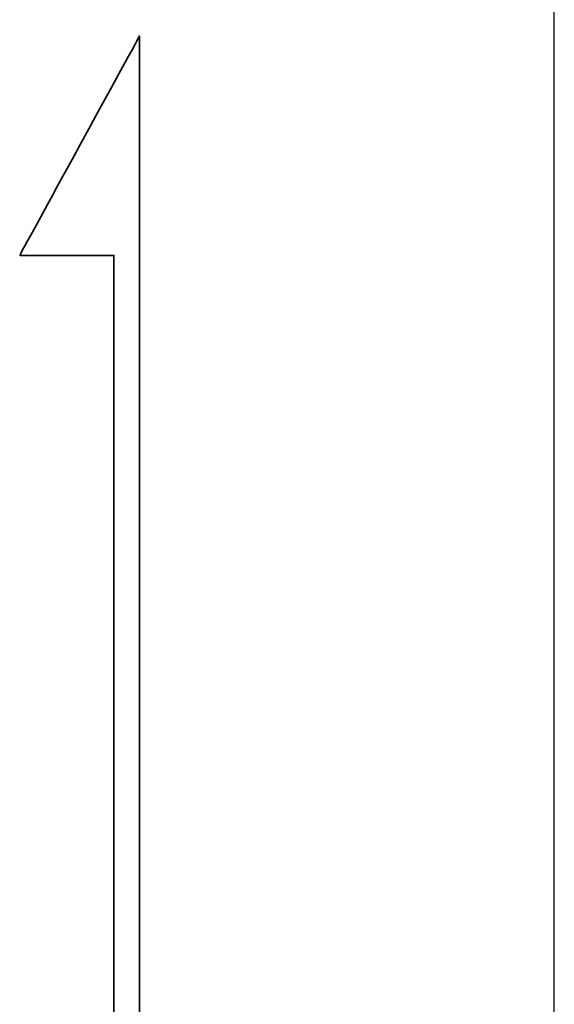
# Model space of a CAD drawing. Header units: millimetres. Extents: x -17.3 to 71.2, y -1075.6 to -1026.3.
# Tile 58 of 60: x 55.3 to 56.3, y -1045 to -1043.2. Entities that reach past the tile are written whole.
import ezdxf

# ---------------------------------------------------------------- set-up
doc = ezdxf.new("R2010")
doc.units = ezdxf.units.MM
doc.layers.add('DIM', color=4, linetype='CONTINUOUS')
doc.layers.add('layer 1', color=7, linetype='CONTINUOUS')

# ---------------------------------------------------------------- blocks, each defined once
blk = doc.blocks.new('TBI MOTION logo(完整正式版)')
at = {"layer": 'layer 1', "color": 22, "lineweight": 35}
blk.add_open_spline([(75.90875, -9.47875), (75.90875, -9.47875), (75.90875, -12.28625), (75.90875, -12.28625), (75.90875, -12.28625), (75.90875, -12.28625), (75.90875, -12.47875), (75.90875, -12.47875), (75.90875, -12.47875), (75.90875, -12.47875), (75.71625, -12.47875), (75.71625, -12.47875), (75.71625, -12.47875), (75.71625, -12.47875), (-88.32875, -12.47875), (-88.32875, -12.47875), (-88.32875, -12.47875), (-88.32875, -12.47875), (-88.32875, -13.29375), (-88.32875, -13.29375), (-88.32875, -13.29375), (-88.32875, -13.29375), (82.89125, -13.29375), (82.89125, -13.29375), (82.89125, -13.29375), (82.89125, -13.29375), (75.90875, -9.47875), (75.90875, -9.47875)], degree=3, knots=[0, 0, 0, 0, 0.14285714, 0.14285714, 0.14285714, 0.14285715, 0.28571429, 0.28571429, 0.28571429, 0.2857143, 0.42857143, 0.42857143, 0.42857143, 0.42857144, 0.57142857, 0.57142857, 0.57142857, 0.57142858, 0.71428571, 0.71428571, 0.71428571, 0.71428572, 0.85714286, 0.85714286, 0.85714286, 0.85714287, 1, 1, 1, 1], dxfattribs=at)

msp = doc.modelspace()

# ---------------------------------------------------------------- linework, layer by layer
at = {"layer": 'DIM', "color": 7}
msp.add_line((56.3496, -1057.9141), (56.3496, -1041.9141), dxfattribs=at)

# ---------------------------------------------------------------- block references
at = {"layer": 'DIM', "color": 7, "xscale": 0.0604497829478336, "yscale": 0.0604497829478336, "zscale": 0.0604497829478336, "rotation": 90}
msp.add_blockref('TBI MOTION logo(完整正式版)', (54.7483, -1048.1926), dxfattribs=at)

doc.saveas('drawing.dxf')
